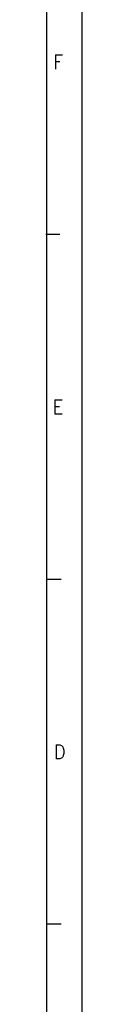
# Model space of a CAD drawing. Header units: millimetres. Extents: x -418 to 1225, y -151 to 443.
# Tile 30 of 52: x 417 to 422, y -12 to 127. Entities that reach past the tile are written whole.
import ezdxf

# ---------------------------------------------------------------- set-up
doc = ezdxf.new("R2010")
doc.units = ezdxf.units.MM
doc.layers.add('1', color=7, linetype='Continuous')
doc.styles.add('CONVERTER_12', font='txt.shx', dxfattribs={"width": 0.9})

# ---------------------------------------------------------------- blocks, each defined once
blk = doc.blocks.new('_A1', base_point=(416.98, -145.5))
at = {"layer": '1', "color": 2, "linetype": 'Continuous'}
for p, q in [((421.98, -150.5), (421.98, 443.5)), ((418.82, 97.03), (416.82, 97.03)), ((418.98, 48.37), (416.98, 48.37)), ((418.98, -0.3), (416.98, -0.3))]:
    blk.add_line(p, q, dxfattribs=at)
at = {"layer": '1', "color": 7, "linetype": 'Continuous'}
blk.add_line((416.98, -145.5), (416.98, 438.5), dxfattribs=at)
at = {"layer": '1', "color": 2, "char_height": 2, "attachment_point": 4, "line_spacing_factor": 1.20048, "style": 'CONVERTER_12'}
for s, insert in [('F', (417.87, 121.37)), ('E', (417.82, 72.7)), ('D', (417.98, 24.03))]:
    blk.add_mtext(s, dxfattribs=dict(at, insert=insert))

msp = doc.modelspace()

# ---------------------------------------------------------------- block references
msp.add_blockref('_A1', (416.98, -145.5))

doc.saveas('drawing.dxf')
